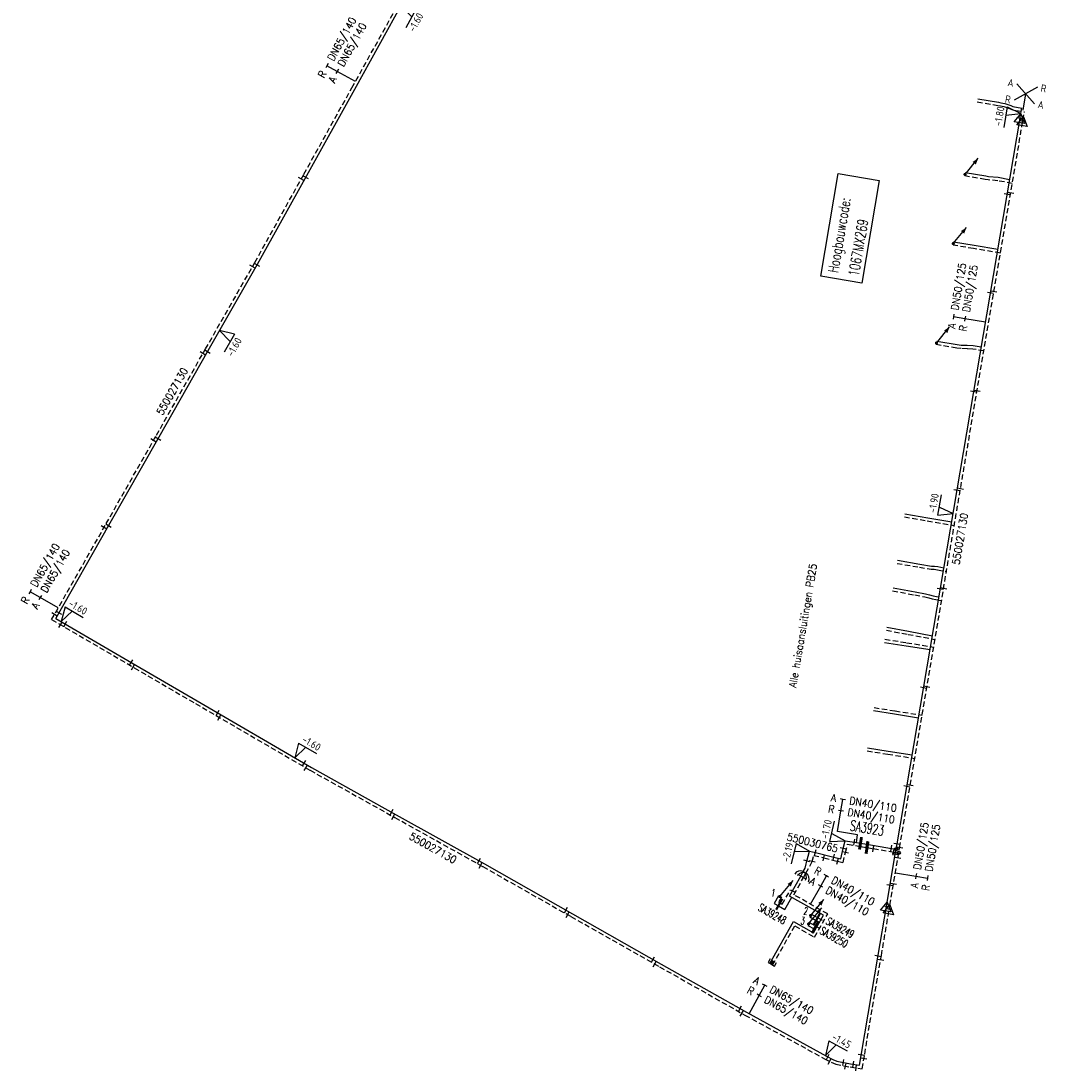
# Model space of a CAD drawing. Header units: millimetres. Extents: x 0 to 118212815, y 0 to 488348790.
# Tile 32 of 143: x 114976668 to 115099707, y 487420874 to 487546761. Entities that reach past the tile are written whole.
import ezdxf
from ezdxf.enums import TextEntityAlignment as Align

# ---------------------------------------------------------------- set-up
doc = ezdxf.new("R2010")
doc.units = ezdxf.units.MM
doc.header["$LTSCALE"] = 200
doc.linetypes.add('HIDDEN2', pattern=[4.7625, 3.175, -1.5875])
for name, color, linetype in [('WW-C-AFSLUITER', 7, 'Continuous'), ('WW-C-hoogbouw', 7, 'Continuous'), ('WW-C-mof', 7, 'Continuous'), ('WW-C-stijgstrang', 7, 'Continuous'), ('WW-C-tstuk', 7, 'Continuous'), ('WW-C-VERLOOP', 7, 'Continuous'), ('WW-C-zbocht', 7, 'Continuous'), ('WW-I-diam', 7, 'Continuous'), ('WW-I-info', 7, 'Continuous'), ('WW-I-leidingkruis', 7, 'Continuous'), ('WW-I-NAP', 7, 'Continuous'), ('WW-L-aanvoer', 3, 'Continuous'), ('WW-L-retour', 3, 'HIDDEN2')]:
    doc.layers.add(name, color=color, linetype=linetype)
doc.styles.add('DIN17', font='ROMANS.SHX', dxfattribs={"width": 0.9})
doc.styles.add('ISOCP', font='ISOCP.SHX')

# ---------------------------------------------------------------- blocks, each defined once
blk = doc.blocks.new('LR-VERL')
at = {"color": 0, "linetype": 'ByBlock', "lineweight": -2}
blk.add_lwpolyline([(1.08, 0), (-1.08, -1.25), (-1.08, 1.25)], close=True, dxfattribs=at)
blk = doc.blocks.new('LR-mof')
at = {"color": 0, "linetype": 'ByBlock', "lineweight": -2}
blk.add_line((0, -0.75), (0, 0.75), dxfattribs=at)
blk = doc.blocks.new('nap1')
at = {"color": 0, "linetype": 'Continuous', "lineweight": -3}
for p, q in [((-1, 3.5), (0, 0)), ((-1, 3.5), (4, 3.5)), ((1, 3.5), (0, 0))]:
    blk.add_line(p, q, dxfattribs=at)
at = {"color": 0, "linetype": 'Continuous', "lineweight": -3, "style": 'ISOCP'}
for tag, p in [('*1', (1.7, 5)), ('*2', (4, 1.5))]:
    blk.add_attdef(tag, text='', height=1.8, dxfattribs=at).set_placement(p, align=Align.MIDDLE)
blk = doc.blocks.new('nap2')
at = {"color": 0, "linetype": 'Continuous', "lineweight": -3}
for p, q in [((1, 3.5), (-4, 3.5)), ((-1, 3.5), (0, 0)), ((1, 3.5), (0, 0))]:
    blk.add_line(p, q, dxfattribs=at)
at = {"color": 0, "linetype": 'Continuous', "lineweight": -3, "style": 'ISOCP'}
for tag, p in [('*1', (-1.5, 5)), ('*2', (-4, 1.5))]:
    blk.add_attdef(tag, text='', height=1.8, dxfattribs=at).set_placement(p, align=Align.MIDDLE)
blk = doc.blocks.new('LR-DIAB2')
at = {"color": 0, "linetype": 'Continuous', "lineweight": -3}
blk.add_line((0, 5), (0, 7.8), dxfattribs=at)
at = {"color": 0, "lineweight": -3}
blk.add_line((0, 0), (0, 5), dxfattribs=at)
for points in [[(0.61, 7.8), (0, 7.8), (-0.61, 7.8)], [(0.61, 5), (0, 5), (-0.61, 5)]]:
    blk.add_lwpolyline(points, dxfattribs=at)
at = {"color": 1, "lineweight": -3, "style": 'DIN17', "width": 0.9}
for tag, p in [('*1', (-1.61, 7.8)), ('*2', (-1.61, 5.02))]:
    blk.add_attdef(tag, text='', height=1.8, dxfattribs=at).set_placement(p, align=Align.MIDDLE_RIGHT)
for tag, p in [('*11', (1.61, 7.8)), ('*12', (1.61, 5))]:
    blk.add_attdef(tag, text='', height=1.8, dxfattribs=at).set_placement(p, align=Align.MIDDLE_LEFT)
blk = doc.blocks.new('LR-hyp')
at = {"color": 7, "linetype": 'ByBlock', "lineweight": -3, "style": 'DIN17', "width": 0.9}
blk.add_attdef('*1', text='', height=1.8, dxfattribs=at).set_placement((0, 0), align=Align.MIDDLE)
at = {"color": 7, "linetype": 'ByBlock', "lineweight": -2, "style": 'DIN17', "width": 0.9, "flags": 1}
blk.add_attdef('*2', text='', height=1.8, dxfattribs=at).set_placement((0, -5), align=Align.MIDDLE)
blk = doc.blocks.new('LR-ldkruis')
at = {"color": 0, "linetype": 'ByBlock', "lineweight": -2}
for p, q in [((2.5, 2), (-2.5, -2)), ((-2.5, 2), (2.5, -2))]:
    blk.add_line(p, q, dxfattribs=at)
at = {"color": 0, "linetype": 'ByBlock', "lineweight": -2, "style": 'ISOCP'}
for tag, p in [('*1', (-4, 2)), ('*3', (4, 2)), ('*2', (-4, -2)), ('*4', (4, -2))]:
    blk.add_attdef(tag, text='', height=1.8, dxfattribs=at).set_placement(p, align=Align.MIDDLE)
blk = doc.blocks.new('LR-styg')
at = {"color": 0, "lineweight": -3}
blk.add_line((0, 0), (2.5, 4.33), dxfattribs=at)
at = {"color": 0, "lineweight": -3, "const_width": 0.375}
blk.add_lwpolyline([(-0.19, 0, 1), (0.19, 0, 1)], format="xyb", close=True, dxfattribs=at)
at = {"color": 0, "lineweight": -3}
blk.add_solid([(2.5, 4.33), (1.32, 3.28), (2.18, 2.78)], dxfattribs=at)
at = {"color": 7, "linetype": 'ByBlock', "lineweight": -2, "style": 'DIN17', "width": 0.5}
blk.add_attdef('*1', text='', height=1.8, dxfattribs=at).set_placement((0, -2.5), align=Align.MIDDLE)
blk = doc.blocks.new('LR-hoogb')
at = {"color": 0, "linetype": 'ByBlock', "lineweight": -3}
blk.add_lwpolyline([(-12.5, 5), (12.5, 5), (12.5, -5), (-12.5, -5)], close=True, dxfattribs=at)
at = {"color": 7, "linetype": 'Continuous', "lineweight": -3, "style": 'DIN17', "width": 0.7}
blk.add_text('Hoogbouwcode:', height=2.5, dxfattribs=at).set_placement((-11.15, 1))
at = {"color": 0, "linetype": 'ByBlock', "lineweight": -3, "style": 'DIN17', "width": 0.7}
for tag, p in [('*1', (-11.15, -4)), ('*2', (-11.15, -9))]:
    blk.add_attdef(tag, p, '', height=2.5, dxfattribs=at)
blk = doc.blocks.new('LR-DIAO2')
at = {"color": 0, "lineweight": -3}
blk.add_line((0, 0), (0, -5), dxfattribs=at)
at = {"color": 0, "linetype": 'Continuous', "lineweight": -3}
blk.add_line((0, -5), (0, -7.8), dxfattribs=at)
at = {"color": 0, "lineweight": -3}
for points in [[(0.61, -5), (0, -5), (-0.61, -5)], [(0.61, -7.8), (0, -7.8), (-0.61, -7.8)]]:
    blk.add_lwpolyline(points, dxfattribs=at)
at = {"color": 1, "lineweight": -3, "style": 'DIN17', "width": 0.9}
for tag, p in [('*1', (-1.61, -5)), ('*2', (-1.61, -7.78))]:
    blk.add_attdef(tag, text='', height=1.8, dxfattribs=at).set_placement(p, align=Align.MIDDLE_RIGHT)
for tag, p in [('*11', (1.61, -5)), ('*12', (1.61, -7.8))]:
    blk.add_attdef(tag, text='', height=1.8, dxfattribs=at).set_placement(p, align=Align.MIDDLE_LEFT)
blk = doc.blocks.new('LR-tsb')
blk.add_circle((0, 0), 0.375)
blk = doc.blocks.new('LR-AFS')
at = {"color": 0, "lineweight": -3, "const_width": 0.7}
blk.add_lwpolyline([(0, -1.5), (0, 1.5)], dxfattribs=at)
at = {"color": 7, "linetype": 'ByBlock', "lineweight": -2, "style": 'DIN17', "width": 0.9}
blk.add_attdef('*1', text='', height=2.5, dxfattribs=at).set_placement((0, 5), align=Align.MIDDLE)
at = {"color": 0, "linetype": 'ByBlock', "lineweight": -2, "style": 'DIN17', "width": 0.3, "flags": 1}
for tag, p in [('*2', (2.5, 1.5)), ('OCODE', (-7.5, -2.5)), ('NCODE', (-2.5, -2.5)), ('BC', (2.5, -2.5)), ('RK', (7.5, -2.5)), ('ST', (-7.5, -5)), ('VCODE', (-2.5, -5)), ('NIVO', (2.5, -5)), ('IMM', (7.5, -5)), ('FABR', (-7.5, -7.5)), ('TYPE', (-2.5, -7.5)), ('OPBOUW', (2.5, -7.5)), ('BEDIEN', (7.5, -7.5)), ('VERTR', (-7.5, -10)), ('OPBLEN', (-2.5, -10)), ('HULPST', (2.5, -10)), ('VERLSP', (7.5, -10)), ('DEKM', (-7.5, -12.5)), ('PDATUM', (-2.5, -12.5)), ('OPM', (2.5, -12.5)), ('BORD', (7.5, -12.5)), ('BORDL', (-7.5, -15)), ('BORDX', (-2.5, -15)), ('BORDY', (2.5, -15)), ('BORDZ', (7.5, -15))]:
    blk.add_attdef(tag, text='', height=1.8, dxfattribs=at).set_placement(p, align=Align.MIDDLE)
blk = doc.blocks.new('LR-smof')
at = {"color": 0, "linetype": 'ByBlock', "lineweight": -2}
blk.add_lwpolyline([(1, 0.5), (0, 0.5), (0, -0.5), (1, -0.5)], dxfattribs=at)
blk = doc.blocks.new('LR-zbocht')
at = {"color": 0, "linetype": 'ByBlock', "lineweight": -2}
blk.add_arc((1.5, 0), 1.5, 90, 270, dxfattribs=at)

msp = doc.modelspace()

# ---------------------------------------------------------------- linework, layer by layer
at = {"layer": 'WW-I-diam'}
for p, q in [((115076999, 487449193), (115074591, 487449594)), ((115076844, 487448262), (115076999, 487449193))]:
    msp.add_line(p, q, dxfattribs=at)
at = {"layer": 'WW-I-leidingkruis'}
msp.add_line((115096831, 487536088), (115097160, 487538031), dxfattribs=at)
at = {"layer": 'WW-L-aanvoer'}
for p, q in [((115016687, 487538579), (115022557, 487549123)), ((115010926, 487528219), (115016687, 487538579)), ((115091409, 487537431), (115093878, 487537013)), ((115093878, 487537013), (115094190, 487536960)), ((115094190, 487536960), (115094643, 487536859)), ((115094643, 487536859), (115095027, 487536749)), ((115095027, 487536749), (115095363, 487536614)), ((115095363, 487536614), (115095622, 487536510)), ((115095622, 487536510), (115095824, 487536459)), ((115095824, 487536459), (115096052, 487536422)), ((115096052, 487536422), (115096682, 487536315)), ((115096506, 487535279), (115096681, 487536313)), ((115081726, 487448094), (115096477, 487535108)), ((115096477, 487535108), (115096506, 487535279)), ((115092372, 487528146), (115089906, 487528553)), ((115005039, 487517622), (115010926, 487528219)), ((115092695, 487528093), (115092372, 487528146)), ((115093857, 487527983), (115092695, 487528093)), ((115095226, 487527731), (115093857, 487527983)), ((115090962, 487519846), (115088500, 487520259)), ((115093809, 487519368), (115090962, 487519846)), ((114999123, 487507254), (115005039, 487517622)), ((115088928, 487507917), (115086479, 487508336)), ((114993237, 487496905), (114999123, 487507254)), ((115089394, 487507873), (115088928, 487507917)), ((115090134, 487507848), (115089394, 487507873)), ((115090849, 487507812), (115090134, 487507848)), ((115091822, 487507648), (115090849, 487507812)), ((114987212, 487486310), (114993237, 487496905)), ((115082668, 487487677), (115085418, 487487210)), ((115085418, 487487210), (115088275, 487486725)), ((114980854, 487475129), (114987212, 487486310)), ((115081780, 487482106), (115084473, 487481649)), ((115084473, 487481649), (115085840, 487481417)), ((115085840, 487481417), (115086206, 487481404)), ((115086206, 487481404), (115086632, 487481342)), ((115086632, 487481342), (115087340, 487481209)), ((115081256, 487478818), (115083908, 487478321)), ((115083908, 487478321), (115085134, 487478091)), ((115085134, 487478091), (115085613, 487477966)), ((115085613, 487477966), (115086042, 487477858)), ((115086042, 487477858), (115086448, 487477765)), ((115086448, 487477765), (115086747, 487477708)), ((114980854, 487475129), (114990438, 487469539)), ((115080503, 487474092), (115083106, 487473600)), ((115083106, 487473600), (115085959, 487473062)), ((115080211, 487472264), (115082808, 487471850)), ((115082808, 487471850), (115085676, 487471393)), ((114990438, 487469539), (114997782, 487465256)), ((114997782, 487465256), (115011520, 487457264)), ((115078907, 487464079), (115081420, 487463679)), ((115081420, 487463679), (115084291, 487463221)), ((115078198, 487459629), (115080665, 487459236)), ((115080665, 487459236), (115083538, 487458778)), ((115011520, 487457264), (115021674, 487451605)), ((115021674, 487451605), (115032252, 487445705)), ((115075270, 487447549), (115075500, 487448486)), ((115075500, 487448486), (115076602, 487448302)), ((115076602, 487448302), (115077341, 487448179)), ((115077341, 487448179), (115078082, 487448056)), ((115078082, 487448056), (115081045, 487447563)), ((115081517, 487446861), (115081726, 487448094)), ((115070911, 487446043), (115071208, 487447248)), ((115071208, 487447248), (115071931, 487447071)), ((115071931, 487447071), (115074144, 487446526)), ((115074144, 487446526), (115074968, 487446324)), ((115074968, 487446324), (115075270, 487447549)), ((115080496, 487440834), (115081517, 487446861)), ((115081045, 487447563), (115081620, 487447467)), ((115032252, 487445705), (115042796, 487439729)), ((115070703, 487445196), (115070828, 487445706)), ((115070828, 487445706), (115070911, 487446043)), ((115068842, 487441847), (115070173, 487444242)), ((115070173, 487444242), (115070469, 487444776)), ((115070469, 487444776), (115070703, 487445196)), ((115067517, 487441890), (115067000, 487440974)), ((115068278, 487440251), (115069095, 487441696)), ((115072889, 487439558), (115068842, 487441847)), ((115067000, 487440974), (115067500, 487440691)), ((115067500, 487440691), (115068278, 487440251)), ((115079469, 487434779), (115080454, 487440590)), ((115080454, 487440590), (115080496, 487440834)), ((115042796, 487439729), (115053440, 487433697)), ((115071273, 487439354), (115072020, 487438931)), ((115071689, 487437438), (115072889, 487439558)), ((115066478, 487433768), (115069313, 487438781)), ((115069313, 487438781), (115071689, 487437438)), ((115071028, 487438336), (115071788, 487437907)), ((115071788, 487437907), (115071914, 487437835)), ((115072020, 487438931), (115072409, 487438711)), ((115077468, 487422970), (115079469, 487434779)), ((115053440, 487433697), (115063674, 487427908)), ((115063674, 487427908), (115073271, 487422643)), ((115073271, 487422643), (115074010, 487422268)), ((115077229, 487421566), (115077468, 487422970)), ((115074010, 487422268), (115074489, 487422043)), ((115074489, 487422043), (115076153, 487421739)), ((115076153, 487421739), (115077229, 487421566))]:
    msp.add_line(p, q, dxfattribs=at)
at = {"layer": 'WW-L-retour'}
for p, q in [((115016355, 487538763), (115022224, 487549306)), ((115010594, 487528404), (115016355, 487538763)), ((115091349, 487537056), (115093815, 487536638)), ((115093815, 487536638), (115094117, 487536587)), ((115094117, 487536587), (115094549, 487536490)), ((115094549, 487536490), (115094904, 487536389)), ((115094904, 487536389), (115095222, 487536261)), ((115095222, 487536261), (115095505, 487536148)), ((115095505, 487536148), (115095738, 487536089)), ((115095738, 487536089), (115095989, 487536047)), ((115095989, 487536047), (115096993, 487535877)), ((115082035, 487447639), (115096799, 487534734)), ((115096799, 487534734), (115096824, 487534882)), ((115096824, 487534882), (115096993, 487535877)), ((115004708, 487517808), (115010594, 487528404)), ((115092308, 487527772), (115089842, 487528178)), ((115092646, 487527716), (115092308, 487527772)), ((115093804, 487527607), (115092646, 487527716)), ((115095537, 487527287), (115093804, 487527607)), ((115090898, 487519471), (115088436, 487519885)), ((115094120, 487518931), (115090898, 487519471)), ((114998792, 487507442), (115004708, 487517808)), ((114992907, 487497093), (114998792, 487507442)), ((115088878, 487507540), (115086415, 487507962)), ((115089370, 487507494), (115088878, 487507540)), ((115090117, 487507468), (115089370, 487507494)), ((115090808, 487507433), (115090117, 487507468)), ((115092133, 487507211), (115090808, 487507433)), ((114986882, 487486497), (114992907, 487497093)), ((115082608, 487487302), (115085354, 487486836)), ((115085354, 487486836), (115088586, 487486287)), ((114980338, 487474990), (114986882, 487486497)), ((115081720, 487481731), (115084409, 487481274)), ((115084409, 487481274), (115085802, 487481038)), ((115085802, 487481038), (115086172, 487481025)), ((115086172, 487481025), (115086569, 487480967)), ((115086569, 487480967), (115087650, 487480764)), ((115081196, 487478443), (115083844, 487477946)), ((115083844, 487477946), (115085051, 487477720)), ((115085051, 487477720), (115085519, 487477598)), ((115085519, 487477598), (115085953, 487477489)), ((115085953, 487477489), (115086370, 487477393)), ((115086370, 487477393), (115087057, 487477263)), ((114980338, 487474990), (114990247, 487469211)), ((115080443, 487473717), (115083042, 487473226)), ((115083042, 487473226), (115086269, 487472616)), ((115080271, 487472639), (115082872, 487472225)), ((115082872, 487472225), (115086115, 487471708)), ((114990247, 487469211), (114997591, 487464928)), ((114997591, 487464928), (115011332, 487456934)), ((115078967, 487464454), (115081484, 487464053)), ((115081484, 487464053), (115084730, 487463536)), ((115078138, 487459254), (115080602, 487458861)), ((115080602, 487458861), (115083849, 487458343)), ((115011332, 487456934), (115021489, 487451273)), ((115021489, 487451273), (115032066, 487445374)), ((115075543, 487447069), (115075785, 487448053)), ((115075785, 487448053), (115077389, 487447786)), ((115077389, 487447786), (115078129, 487447663)), ((115071560, 487445985), (115071742, 487446726)), ((115071742, 487446726), (115072948, 487446429)), ((115075247, 487445864), (115075543, 487447069)), ((115078129, 487447663), (115078870, 487447539)), ((115078870, 487447539), (115081334, 487447129)), ((115081334, 487447129), (115081931, 487447030)), ((115081825, 487446404), (115082035, 487447639)), ((115032066, 487445374), (115042609, 487439398)), ((115070798, 487444585), (115071278, 487445448)), ((115071278, 487445448), (115071560, 487445985)), ((115072948, 487446429), (115074598, 487446024)), ((115074598, 487446024), (115075247, 487445864)), ((115080871, 487440774), (115081825, 487446404)), ((115069357, 487441992), (115070504, 487444056)), ((115070504, 487444056), (115070798, 487444585)), ((115067848, 487441703), (115067517, 487441118)), ((115067959, 487440868), (115068944, 487442610)), ((115068944, 487442610), (115069520, 487442285)), ((115073407, 487439702), (115069357, 487441992)), ((115067517, 487441118), (115067689, 487441021)), ((115067689, 487441021), (115067959, 487440868)), ((115079844, 487434716), (115080781, 487440246)), ((115080781, 487440246), (115080871, 487440774)), ((115042609, 487439398), (115053253, 487433366)), ((115071460, 487439685), (115072203, 487439264)), ((115071833, 487436920), (115073407, 487439702)), ((115072203, 487439264), (115072927, 487438854)), ((115066808, 487433580), (115069457, 487438264)), ((115069457, 487438264), (115071833, 487436920)), ((115071215, 487438667), (115071958, 487438247)), ((115071958, 487438247), (115072432, 487437979)), ((115077842, 487422906), (115079844, 487434716)), ((115053253, 487433366), (115063489, 487427576)), ((115063489, 487427576), (115073094, 487422307)), ((115077541, 487421134), (115077842, 487422906)), ((115073094, 487422307), (115073843, 487421926)), ((115073843, 487421926), (115074371, 487421679)), ((115074371, 487421679), (115076095, 487421355)), ((115076095, 487421355), (115077541, 487421134))]:
    msp.add_line(p, q, dxfattribs=at)

# ---------------------------------------------------------------- block references
at = {"layer": 'WW-C-AFSLUITER', "linetype": 'Continuous'}
ref = msp.add_blockref('LR-AFS', (115077341, 487448179), dxfattribs=dict(at, xscale=500, yscale=500, zscale=500, rotation=350.5471))
ref.add_attrib('*1', 'SA3923', dxfattribs={"layer": '0', "color": 7, "linetype": 'ByBlock', "lineweight": -2, "height": 1250, "rotation": 350.5471, "style": 'DIN17', "width": 0.65}).set_placement((115078139, 487450007), align=Align.MIDDLE)
for p, xscale, yscale, zscale, rotation in [((115078129, 487447663), 500, 500, 500, 350.5471), ((115067689, 487441021), 375, 375, 375, 330.5070999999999), ((115072203, 487439264), 375, 375, 375, 330.5070999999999), ((115071958, 487438247), 375.0000000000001, 375.0000000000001, 375.0000000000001, 330.5128)]:
    msp.add_blockref('LR-AFS', p, dxfattribs=dict(at, xscale=xscale, yscale=yscale, zscale=zscale, rotation=rotation))
ref = msp.add_blockref('LR-AFS', (115067500, 487440691), dxfattribs=dict(at, xscale=375, yscale=375, zscale=375, rotation=330.5070999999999))
ref.add_attrib('*1', 'SA39248', dxfattribs={"layer": '0', "color": 7, "linetype": 'ByBlock', "lineweight": -2, "height": 937.5, "rotation": 330.5071, "style": 'DIN17', "width": 0.65}).set_placement((115066764, 487439713), align=Align.MIDDLE)
ref = msp.add_blockref('LR-AFS', (115072020, 487438931), dxfattribs=dict(at, xscale=375, yscale=375, zscale=375, rotation=330.5070999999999))
ref.add_attrib('*1', 'SA39249', dxfattribs={"layer": '0', "color": 7, "linetype": 'ByBlock', "lineweight": -2, "height": 937.5, "rotation": 330.5071, "style": 'DIN17', "width": 0.65}).set_placement((115074904, 487438063), align=Align.MIDDLE)
ref = msp.add_blockref('LR-AFS', (115071788, 487437907), dxfattribs=dict(at, xscale=375.0000000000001, yscale=375.0000000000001, zscale=375.0000000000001, rotation=330.5128))
ref.add_attrib('*1', 'SA39250', dxfattribs={"layer": '0', "color": 7, "linetype": 'ByBlock', "lineweight": -2, "height": 937.5, "rotation": 330.5128, "style": 'DIN17', "width": 0.65}).set_placement((115074179, 487436912), align=Align.MIDDLE)
at = {"layer": 'WW-C-hoogbouw', "linetype": 'Continuous'}
ref = msp.add_blockref('LR-hoogb', (115076080, 487521914), dxfattribs=dict(at, xscale=499.9999999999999, yscale=499.9999999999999, zscale=499.9999999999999, rotation=80.35855091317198))
ref.add_attrib('*1', '1067MX269', (115077118, 487516083), dxfattribs={"layer": '0', "color": 7, "linetype": 'ByBlock', "lineweight": -3, "height": 1250, "rotation": 80.35855, "style": 'DIN17', "width": 0.7})
at = {"layer": 'WW-C-mof', "xscale": 500, "yscale": 500, "zscale": 500}
for p, rotation in [((115096477, 487535108), 80.37860000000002), ((115096799, 487534734), 80.37860000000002), ((115080454, 487440590), 80.37959999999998), ((115080781, 487440246), 80.37959999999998)]:
    msp.add_blockref('LR-mof', p, dxfattribs=dict(at, rotation=rotation))
at = {"layer": 'WW-C-mof', "linetype": 'Continuous', "xscale": 500, "yscale": 500, "zscale": 500}
for name, p, rotation in [('LR-mof', (115010261, 487527804), 60.9487), ('LR-mof', (115010807, 487528004), 60.9487), ('LR-mof', (115094927, 487525966), 80.37860000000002), ('LR-mof', (115095340, 487526127), 80.37860000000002), ('LR-mof', (115004428, 487517317), 60.28520000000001), ('LR-mof', (115004979, 487517516), 60.28520000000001), ('LR-mof', (115092922, 487514139), 80.37860000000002), ('LR-mof', (115093334, 487514296), 80.37860000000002), ('LR-mof', (114998479, 487506891), 60.375), ('LR-mof', (114999031, 487507092), 60.375), ('LR-mof', (115090916, 487502304), 80.37860000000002), ('LR-mof', (115091324, 487502434), 260.3786445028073), ('LR-mof', (114992548, 487496462), 60.375), ('LR-mof', (114993099, 487496662), 60.375), ('LR-mof', (115089329, 487490670), 80.37860000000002), ('LR-mof', (115088911, 487490476), 80.37860000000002), ('LR-mof', (114986617, 487486032), 60.375), ('LR-mof', (114987168, 487486231), 60.375), ('LR-mof', (115086905, 487478645), 80.37860000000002), ('LR-mof', (115087310, 487478761), 260.3795797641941), ('LR-mof', (114980685, 487475600), 60.375), ('LR-mof', (114981232, 487475794), 60.375), ('LR-mof', (114981410, 487474365), 329.7491), ('LR-mof', (114981986, 487474469), 329.7491), ('LR-mof', (114989881, 487469865), 329.7491), ('LR-mof', (114990095, 487469300), 329.7491), ('LR-mof', (115084900, 487466814), 80.37860000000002), ('LR-mof', (115085306, 487466934), 80.37860000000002), ('LR-mof', (115000252, 487463819), 329.8111), ('LR-mof', (115000461, 487463258), 329.8111), ('LR-mof', (115010619, 487457788), 329.8111), ('LR-mof', (115010833, 487457224), 329.8111), ('LR-mof', (115082894, 487454983), 80.37860000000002), ('LR-mof', (115083306, 487455139), 80.37860000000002), ('LR-mof', (115021102, 487451924), 330.8686), ('LR-mof', (115021313, 487451371), 330.8685809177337), ('LR-mof', (115076602, 487448302), 350.5471), ('LR-mof', (115077389, 487447786), 350.5471), ('LR-mof', (115078082, 487448056), 350.5471), ('LR-mof', (115078870, 487447539), 350.5471), ('LR-mof', (115081045, 487447563), 350.5471), ('LR-mof', (115081726, 487448094), 80.37860000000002), ('LR-mof', (115071931, 487447071), 346.1849), ('LR-mof', (115072948, 487446429), 346.1849), ('LR-mof', (115074144, 487446526), 346.1849), ('LR-mof', (115075270, 487447549), 76.18490000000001), ('LR-mof', (115075543, 487447069), 76.18490000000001), ('LR-mof', (115081517, 487446861), 80.37860000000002), ('LR-mof', (115081334, 487447129), 350.5471), ('LR-mof', (115082035, 487447639), 80.37860000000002), ('LR-mof', (115031581, 487446079), 330.8491), ('LR-mof', (115031791, 487445527), 330.8491), ('LR-mof', (115070911, 487446043), 76.18490000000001), ('LR-mof', (115071560, 487445985), 76.18490000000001), ('LR-mof', (115074598, 487446024), 346.1849), ('LR-mof', (115081825, 487446404), 80.37860000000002), ('LR-mof', (115070173, 487444242), 60.94290000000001), ('LR-mof', (115070504, 487444056), 60.94290000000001), ('LR-mof', (115080888, 487443150), 80.37860000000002), ('LR-mof', (115081301, 487443308), 80.37860000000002), ('LR-mof', (115042017, 487440171), 330.4574), ('LR-mof', (115042232, 487439612), 330.4574), ('LR-mof', (115052455, 487434255), 330.4574), ('LR-mof', (115052672, 487433695), 330.4574), ('LR-smof', (115066478, 487433768), 60.50709999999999), ('LR-smof', (115066808, 487433580), 60.50709999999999), ('LR-mof', (115079446, 487434640), 80.3807), ('LR-mof', (115079755, 487434193), 80.3807), ('LR-mof', (115062901, 487428345), 330.5031000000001), ('LR-mof', (115063115, 487427787), 330.5031000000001), ('LR-mof', (115073417, 487422569), 333.0971), ('LR-mof', (115077437, 487422791), 80.34870000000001), ('LR-mof', (115073644, 487422027), 333.0971), ('LR-mof', (115075275, 487421899), 349.638), ('LR-mof', (115075545, 487421458), 349.3692), ('LR-mof', (115076501, 487421683), 350.8896), ('LR-mof', (115076819, 487421245), 351.3117), ('LR-mof', (115077747, 487422346), 80.34870000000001)]:
    msp.add_blockref(name, p, dxfattribs=dict(at, rotation=rotation))
at = {"layer": 'WW-C-stijgstrang', "linetype": 'Continuous', "xscale": 500, "yscale": 500, "zscale": 500, "rotation": 350.6343513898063}
for p in [(115089874, 487528366), (115088468, 487520072), (115086447, 487508149)]:
    msp.add_blockref('LR-styg', p, dxfattribs=at)
at = {"layer": 'WW-C-stijgstrang', "linetype": 'Continuous'}
ref = msp.add_blockref('LR-styg', (115067683, 487441796), dxfattribs=dict(at, xscale=500, yscale=500, zscale=500, rotation=350.6343513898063))
ref.add_attrib('*1', '1', dxfattribs={"layer": '0', "color": 1, "linetype": 'ByBlock', "lineweight": -2, "height": 900, "rotation": 350.63435, "style": 'DIN17', "width": 0.5}).set_placement((115066884, 487442236), align=Align.MIDDLE)
ref = msp.add_blockref('LR-styg', (115071366, 487439519), dxfattribs=dict(at, xscale=500, yscale=500, zscale=500, rotation=350.6343513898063))
ref.add_attrib('*1', '2', dxfattribs={"layer": '0', "color": 1, "linetype": 'ByBlock', "lineweight": -2, "height": 900, "rotation": 350.63435, "style": 'DIN17', "width": 0.5}).set_placement((115070790, 487440050), align=Align.MIDDLE)
ref = msp.add_blockref('LR-styg', (115071121, 487438502), dxfattribs=dict(at, xscale=500, yscale=500, zscale=500, rotation=350.6343513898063))
ref.add_attrib('*1', '3', dxfattribs={"layer": '0', "color": 1, "linetype": 'ByBlock', "lineweight": -2, "height": 900, "rotation": 350.63435, "style": 'DIN17', "width": 0.5}).set_placement((115070425, 487438887), align=Align.MIDDLE)
at = {"layer": 'WW-C-tstuk', "linetype": 'Continuous', "xscale": 500, "yscale": 500, "zscale": 500}
for p, rotation in [((115081620, 487447467), 80.37860000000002), ((115081931, 487447030), 260.3786)]:
    msp.add_blockref('LR-tsb', p, dxfattribs=dict(at, rotation=rotation))
at = {"layer": 'WW-C-VERLOOP', "linetype": 'Continuous', "xscale": 500, "yscale": 500, "zscale": 500}
for p, rotation in [((115096477, 487535108), 80.37860000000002), ((115096799, 487534734), 80.37860000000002), ((115080454, 487440590), 80.3796), ((115080781, 487440246), 80.3796)]:
    msp.add_blockref('LR-VERL', p, dxfattribs=dict(at, rotation=rotation))
at = {"layer": 'WW-C-zbocht', "linetype": 'Continuous', "xscale": 499.9999999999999, "yscale": 499.9999999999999, "zscale": 499.9999999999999, "rotation": 240.9429}
for p in [(115070469, 487444776), (115070798, 487444585)]:
    msp.add_blockref('LR-zbocht', p, dxfattribs=at)
at = {"layer": 'WW-I-diam', "linetype": 'Continuous'}
for name, p, xscale, yscale, zscale, rotation, values in [('LR-DIAB2', (115016766, 487539501), 500, 500, 500, 60.89704968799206, {'*1': 'R', '*11': 'DN65/140', '*2': 'A', '*12': 'DN65/140'}), ('LR-DIAB2', (115092331, 487510652), 500, 500, 500, 80.37864818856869, {'*1': 'A', '*11': 'DN50/125', '*2': 'R', '*12': 'DN50/125'}), ('LR-DIAB2', (114981140, 487476400), 500, 500, 500, 60.37501574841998, {'*1': 'R', '*11': 'DN65/140', '*2': 'A', '*12': 'DN65/140'}), ('LR-DIAB2', (115074591, 487449594), 500.0000000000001, 500.0000000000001, 500.0000000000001, 350.5470751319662, {'*1': 'A', '*11': 'DN40/110', '*2': 'R', '*12': 'DN40/110'}), ('LR-DIAO2', (115081528, 487444650), 500, 500, 500, 80.37864450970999, {'*1': 'A', '*11': 'DN50/125', '*2': 'R', '*12': 'DN50/125'}), ('LR-DIAB2', (115071335, 487440873), 500, 500, 500, 330.5070546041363, {'*1': 'R', '*11': 'DN40/110', '*2': 'A', '*12': 'DN40/110'}), ('LR-DIAB2', (115063998, 487427730), 500, 500, 500, 331.2528924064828, {'*1': 'A', '*11': 'DN65/140', '*2': 'R', '*12': 'DN65/140'})]:
    msp.add_blockref(name, p, dxfattribs=dict(at, xscale=xscale, yscale=yscale, zscale=zscale, rotation=rotation)).add_auto_attribs(values)
at = {"layer": 'WW-I-info', "linetype": 'Continuous'}
ref = msp.add_blockref('LR-hyp', (114994796, 487502357), dxfattribs=dict(at, xscale=500, yscale=500, zscale=500, rotation=61.25289240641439))
ref.add_attrib('*1', '550027130', dxfattribs={"layer": '0', "color": 0, "linetype": 'ByBlock', "lineweight": -3, "height": 900, "rotation": 60.37502, "style": 'DIN17', "width": 0.9}).set_placement((114994796, 487502357), align=Align.MIDDLE)
ref = msp.add_blockref('LR-hyp', (115090874, 487483931), dxfattribs=dict(at, xscale=500, yscale=500, zscale=500, rotation=61.25289240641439))
ref.add_attrib('*1', '550027130', dxfattribs={"layer": '0', "color": 0, "linetype": 'ByBlock', "lineweight": -3, "height": 900, "rotation": 80.37864, "style": 'DIN17', "width": 0.9}).set_placement((115089276, 487484670), align=Align.MIDDLE)
ref = msp.add_blockref('LR-hyp', (115026065, 487447613), dxfattribs=dict(at, xscale=500, yscale=500, zscale=500, rotation=61.25289240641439))
ref.add_attrib('*1', '550027130', dxfattribs={"layer": '0', "color": 0, "linetype": 'ByBlock', "lineweight": -3, "height": 900, "rotation": 330.84913, "style": 'DIN17', "width": 0.9}).set_placement((115026065, 487447613), align=Align.MIDDLE)
ref = msp.add_blockref('LR-hyp', (115071589, 487448254), dxfattribs=dict(at, xscale=500, yscale=500, zscale=500, rotation=346.1849))
ref.add_attrib('*1', '550030765', dxfattribs={"layer": '0', "color": 0, "linetype": 'ByBlock', "lineweight": -3, "height": 900, "rotation": 346.1849, "style": 'DIN17', "width": 0.9}).set_placement((115071589, 487448254), align=Align.MIDDLE)
at = {"layer": 'WW-I-leidingkruis', "linetype": 'Continuous'}
ref = msp.add_blockref('LR-ldkruis', (115097160, 487538031), dxfattribs=dict(at, xscale=500.0000000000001, yscale=500.0000000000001, zscale=500.0000000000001, rotation=350.3973466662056))
ref.add_attrib('*1', 'A', dxfattribs={"layer": '0', "color": 1, "linetype": 'ByBlock', "lineweight": -2, "height": 900, "rotation": 350.39735, "style": 'ISOCP'}).set_placement((115095355, 487539350), align=Align.MIDDLE)
ref.add_attrib('*2', 'R', dxfattribs={"layer": '0', "color": 1, "linetype": 'ByBlock', "lineweight": -2, "height": 900, "rotation": 350.39735, "style": 'ISOCP'}).set_placement((115095021, 487537378), align=Align.MIDDLE)
ref.add_attrib('*3', 'R', dxfattribs={"layer": '0', "color": 1, "linetype": 'ByBlock', "lineweight": -2, "height": 900, "rotation": 350.39735, "style": 'ISOCP'}).set_placement((115099299, 487538683), align=Align.MIDDLE)
ref.add_attrib('*4', 'A', dxfattribs={"layer": '0', "color": 1, "linetype": 'ByBlock', "lineweight": -2, "height": 900, "rotation": 350.39735, "style": 'ISOCP'}).set_placement((115098965, 487536711), align=Align.MIDDLE)
at = {"layer": 'WW-I-NAP', "linetype": 'Continuous'}
ref = msp.add_blockref('nap1', (115022244, 487548560), dxfattribs=dict(at, xscale=500, yscale=500, zscale=500, rotation=240.897049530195))
ref.add_attrib('*1', '-1.60', dxfattribs={"layer": '0', "color": 1, "linetype": 'Continuous', "lineweight": -3, "height": 900, "rotation": 60.89705, "style": 'ISOCP'}).set_placement((115024014, 487546601), align=Align.MIDDLE)
ref = msp.add_blockref('nap2', (115096572, 487535666), dxfattribs=dict(at, xscale=500, yscale=500, zscale=500, rotation=80.37864817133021))
ref.add_attrib('*1', '-1.80', dxfattribs={"layer": '0', "color": 1, "linetype": 'Continuous', "lineweight": -3, "height": 900, "rotation": 80.37865, "style": 'ISOCP'}).set_placement((115093981, 487535344), align=Align.MIDDLE)
ref = msp.add_blockref('nap1', (115000489, 487509648), dxfattribs=dict(at, xscale=500, yscale=500, zscale=500, rotation=240.2851544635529))
ref.add_attrib('*1', '-1.60', dxfattribs={"layer": '0', "color": 1, "linetype": 'Continuous', "lineweight": -3, "height": 900, "rotation": 60.28515, "style": 'ISOCP'}).set_placement((115002238, 487507670), align=Align.MIDDLE)
ref = msp.add_blockref('nap1', (115088442, 487487707), dxfattribs=dict(at, xscale=500, yscale=500, zscale=500, rotation=80.37864820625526))
ref.add_attrib('*1', '-1.90', dxfattribs={"layer": '0', "color": 1, "linetype": 'Continuous', "lineweight": -3, "height": 900, "rotation": 80.37865, "style": 'ISOCP'}).set_placement((115086119, 487488963), align=Align.MIDDLE)
ref = msp.add_blockref('nap1', (114981505, 487474749), dxfattribs=dict(at, xscale=500, yscale=500, zscale=500, rotation=329.7491370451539))
ref.add_attrib('*1', '-1.60', dxfattribs={"layer": '0', "color": 1, "linetype": 'Continuous', "lineweight": -3, "height": 900, "rotation": 329.74914, "style": 'ISOCP'}).set_placement((114983499, 487476480), align=Align.MIDDLE)
ref = msp.add_blockref('nap1', (115009511, 487458432), dxfattribs=dict(at, xscale=500, yscale=500, zscale=500, rotation=329.8110695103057))
ref.add_attrib('*1', '-1.60', dxfattribs={"layer": '0', "color": 1, "linetype": 'Continuous', "lineweight": -3, "height": 900, "rotation": 329.81107, "style": 'ISOCP'}).set_placement((115011504, 487460166), align=Align.MIDDLE)
ref = msp.add_blockref('nap1', (115075500, 487448486), dxfattribs=dict(at, xscale=500.0000000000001, yscale=500.0000000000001, zscale=500.0000000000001, rotation=77.6428931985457))
ref.add_attrib('*1', '-1.70', dxfattribs={"layer": '0', "color": 1, "linetype": 'Continuous', "lineweight": -3, "height": 900, "rotation": 77.64289, "style": 'ISOCP'}).set_placement((115073240, 487449852), align=Align.MIDDLE)
ref = msp.add_blockref('nap2', (115071208, 487447248), dxfattribs=dict(at, xscale=500, yscale=500, zscale=500, rotation=76.18491814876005))
ref.add_attrib('*1', '-2.19', dxfattribs={"layer": '0', "color": 1, "linetype": 'Continuous', "lineweight": -3, "height": 900, "rotation": 76.18492, "style": 'ISOCP'}).set_placement((115068601, 487447117), align=Align.MIDDLE)
ref = msp.add_blockref('nap1', (115073136, 487422717), dxfattribs=dict(at, xscale=500, yscale=500, zscale=500, rotation=331.2528924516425))
ref.add_attrib('*1', '-1.45', dxfattribs={"layer": '0', "color": 1, "linetype": 'Continuous', "lineweight": -3, "height": 900, "rotation": 331.25289, "style": 'ISOCP'}).set_placement((115075084, 487424500), align=Align.MIDDLE)

# ---------------------------------------------------------------- texts
at = {"layer": 'WW-I-info', "style": 'DIN17', "width": 0.9}
msp.add_text('Alle huisaansluitingen PB25', height=900, rotation=80.35855, dxfattribs=at).set_placement((115069609, 487466784))

doc.saveas('drawing.dxf')
